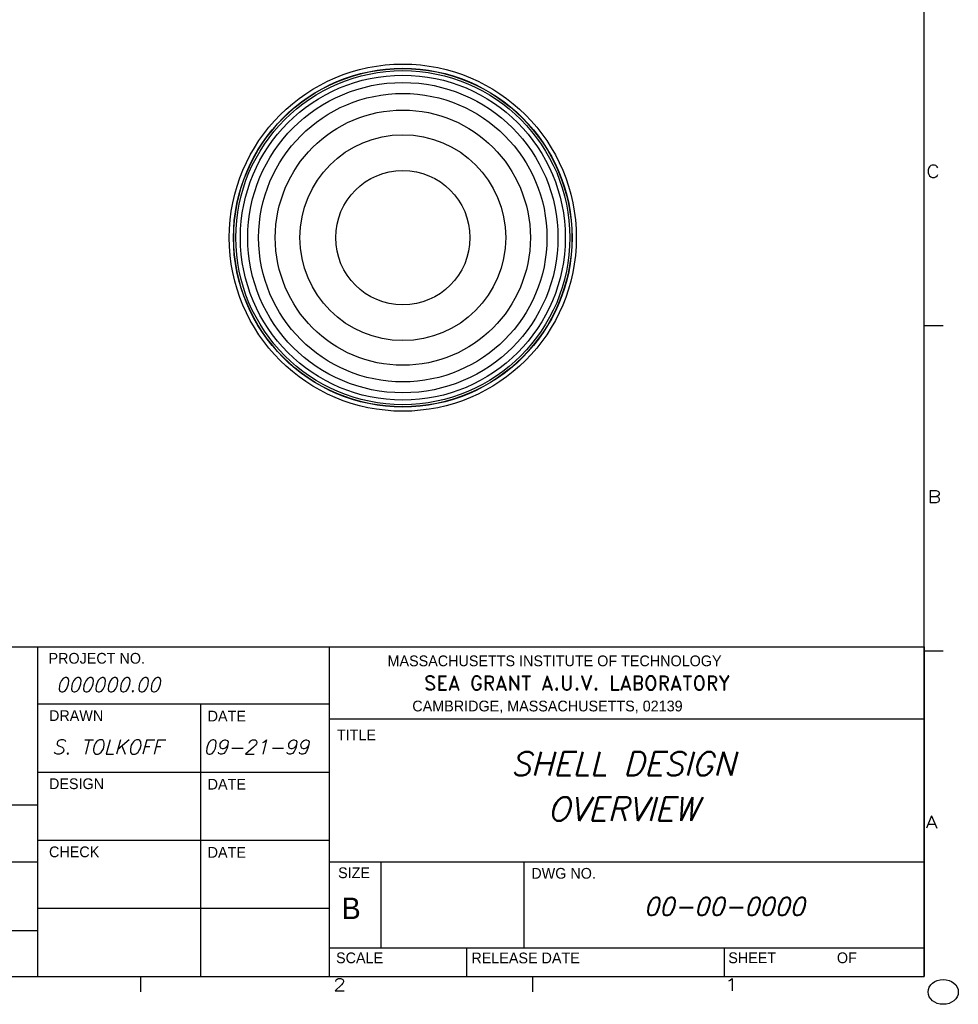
# Model space of a CAD drawing. Extents: x -194 to 25, y 5 to 126.
# Tile 4 of 5: x -32 to 25, y 5 to 64. Entities that reach past the tile are written whole.
import ezdxf
from ezdxf.enums import TextEntityAlignment as Align

# ---------------------------------------------------------------- set-up
doc = ezdxf.new("R2010")
doc.units = 0
doc.header["$LTSCALE"] = 5
doc.header["$MEASUREMENT"] = 0
for name, color, linetype in [('HULL', 7, 'CONTINUOUS'), ('STATION10', 82, 'CONTINUOUS'), ('STATION11', 84, 'CONTINUOUS'), ('STATION12', 86, 'CONTINUOUS'), ('STATION13', 88, 'CONTINUOUS'), ('STATION14', 90, 'CONTINUOUS'), ('STATION15', 92, 'CONTINUOUS'), ('STATION8', 150, 'CONTINUOUS'), ('STATION9', 108, 'CONTINUOUS'), ('TTLBOX', 5, 'CONTINUOUS')]:
    doc.layers.add(name, color=color, linetype=linetype)
doc.styles.add('ENGR', font='Romans', dxfattribs={"oblique": 15})
doc.styles.add('ROMAND', font='Romand', dxfattribs={"height": 0.1})

# ---------------------------------------------------------------- blocks, each defined once
blk = doc.blocks.new('BORDER')
at = {"layer": 'TTLBOX'}
for p, q in [((0, 0), (0, 15.75)), ((0, 5.25), (0.125, 5.25)), ((0, 2.625), (0.125, 2.625)), ((-20.75, 0), (0, 0)), ((-5.1875, 0), (-5.1875, -0.125)), ((-2.5938, 0), (-2.5938, -0.125))]:
    blk.add_line(p, q, dxfattribs=at)
blk.add_circle((0.125, -0.125), 0.1, dxfattribs=at)
blk.add_point((0, 5.25), dxfattribs=at)
blk.add_point((0, 5.25), dxfattribs=at)
at = {"layer": 'TTLBOX', "style": 'ROMAND'}
for s, p in [('C', (0.0573, 6.4447)), ('B', (0.0669, 3.8197)), ('A', (0.0478, 1.1947)), ('2', (-3.8704, -0.1161)), ('1', (-1.2767, -0.1161))]:
    blk.add_text(s, height=0.1, dxfattribs=at).set_placement(p, align=Align.CENTER)
blk = doc.blocks.new('BBORDER')
at = {"layer": 'TTLBOX', "xscale": 0.7619047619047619, "yscale": 0.625, "zscale": 0.7619047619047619}
blk.add_blockref('BORDER', (0, 0), dxfattribs=at)

msp = doc.modelspace()

# ---------------------------------------------------------------- linework, layer by layer
at = {"layer": 'HULL'}
for radius in [10.5, 10.25]:
    msp.add_circle((-8.639, 50.965), radius, dxfattribs=at)
at = {"layer": 'STATION10'}
msp.add_circle((-8.639, 50.965), 9.83, dxfattribs=at)
at = {"layer": 'STATION11'}
msp.add_circle((-8.639, 50.965), 9.388, dxfattribs=at)
at = {"layer": 'STATION12'}
msp.add_circle((-8.639, 50.965), 8.725, dxfattribs=at)
at = {"layer": 'STATION13'}
msp.add_circle((-8.639, 50.965), 7.719, dxfattribs=at)
at = {"layer": 'STATION14'}
msp.add_circle((-8.639, 50.965), 6.226, dxfattribs=at)
at = {"layer": 'STATION15'}
msp.add_circle((-8.639, 50.965), 4.063, dxfattribs=at)
at = {"layer": 'STATION8'}
msp.add_circle((-8.639, 50.965), 10.234, dxfattribs=at)
at = {"layer": 'STATION9'}
msp.add_circle((-8.639, 50.965), 10.105, dxfattribs=at)
at = {"layer": 'TTLBOX'}
for p, q in [((-49.805, 26.221), (22.922, 26.221)), ((-30.757, 26.221), (-30.757, 6.273)), ((-13.092, 26.221), (-13.092, 6.273)), ((22.922, 26.221), (22.922, 6.273)), ((-30.757, 22.758), (-13.092, 22.758)), ((-20.885, 22.758), (-20.885, 6.273)), ((-13.092, 21.857), (22.922, 21.857)), ((-30.757, 18.637), (-13.092, 18.637)), ((-49.805, 16.663), (-30.757, 16.663)), ((-30.757, 14.515), (-13.092, 14.515)), ((-49.805, 13.199), (-30.757, 13.199)), ((-13.092, 13.199), (22.922, 13.199)), ((-9.978, 13.199), (-9.978, 8.005)), ((-1.32, 13.199), (-1.32, 8.005)), ((-30.757, 10.394), (-13.092, 10.394)), ((-49.805, 9.044), (-30.757, 9.044)), ((-13.092, 8.005), (22.922, 8.005)), ((-4.783, 8.005), (-4.783, 6.273)), ((10.801, 8.005), (10.801, 6.273)), ((-49.805, 6.273), (22.922, 6.273))]:
    msp.add_line(p, q, dxfattribs=at)

# ---------------------------------------------------------------- block references
at = {"layer": 'TTLBOX', "xscale": 12, "yscale": 12, "zscale": 12}
msp.add_blockref('BBORDER', (22.922, 6.273), dxfattribs=at)

# ---------------------------------------------------------------- texts
at = {"layer": 'TTLBOX'}
for s, height, p in [('PROJECT NO.', 0.64935, (-30.081, 25.194)), ('MASSACHUSETTS INSTITUTE OF TECHNOLOGY', 0.64935, (-9.564, 25.038)), ('CAMBRIDGE, MASSACHUSETTS, 02139', 0.64935, (-8.064, 22.306)), ('DRAWN', 0.6494, (-30.051, 21.726)), ('TITLE', 0.6494, (-12.628, 20.554)), ('DESIGN', 0.6494, (-30.051, 17.605)), ('CHECK', 0.6494, (-30.051, 13.484)), ('DWG NO.', 0.6494, (-0.862, 12.185)), ('SCALE', 0.6494, (-12.679, 7.072)), ('RELEASE DATE', 0.64935, (-4.49, 7.066)), ('SHEET', 0.6494, (11.059, 7.075)), ('OF', 0.6494, (17.632, 7.075))]:
    msp.add_text(s, height=height, dxfattribs=at).set_placement(p)
at = {"layer": 'TTLBOX', "style": 'ROMAND'}
msp.add_text('SEA GRANT A.U.V. LABORATORY', height=0.8658, dxfattribs=at).set_placement((1.901, 23.586), align=Align.CENTER)
at = {"layer": 'TTLBOX', "style": 'ENGR', "oblique": 15}
for s, p in [('000000.00', (-29.633, 23.481)), ('S. TOLKOFF', (-29.856, 19.72)), ('09-21-99', (-20.711, 19.72))]:
    msp.add_text(s, height=0.8658, dxfattribs=at).set_placement(p)
at = {"layer": 'TTLBOX'}
for s, height, p in [('DATE', 0.6494, (-19.293, 21.697)), ('DATE', 0.6494, (-19.293, 17.576)), ('DATE', 0.6494, (-19.293, 13.454)), ('SIZE', 0.6494, (-11.592, 12.217)), ('B', 1.299, (-11.767, 9.742))]:
    msp.add_text(s, height=height, dxfattribs=at).set_placement(p, align=Align.CENTER)
at = {"layer": 'TTLBOX', "style": 'ENGR', "oblique": 15}
for s, height, p in [('SHELL DESIGN', 1.42857, (4.687, 18.423)), ('OVERVIEW', 1.4286, (4.687, 15.69)), ('00-00-0000', 1.0714, (10.823, 9.975))]:
    msp.add_text(s, height=height, dxfattribs=at).set_placement(p, align=Align.CENTER)

doc.saveas('drawing.dxf')
